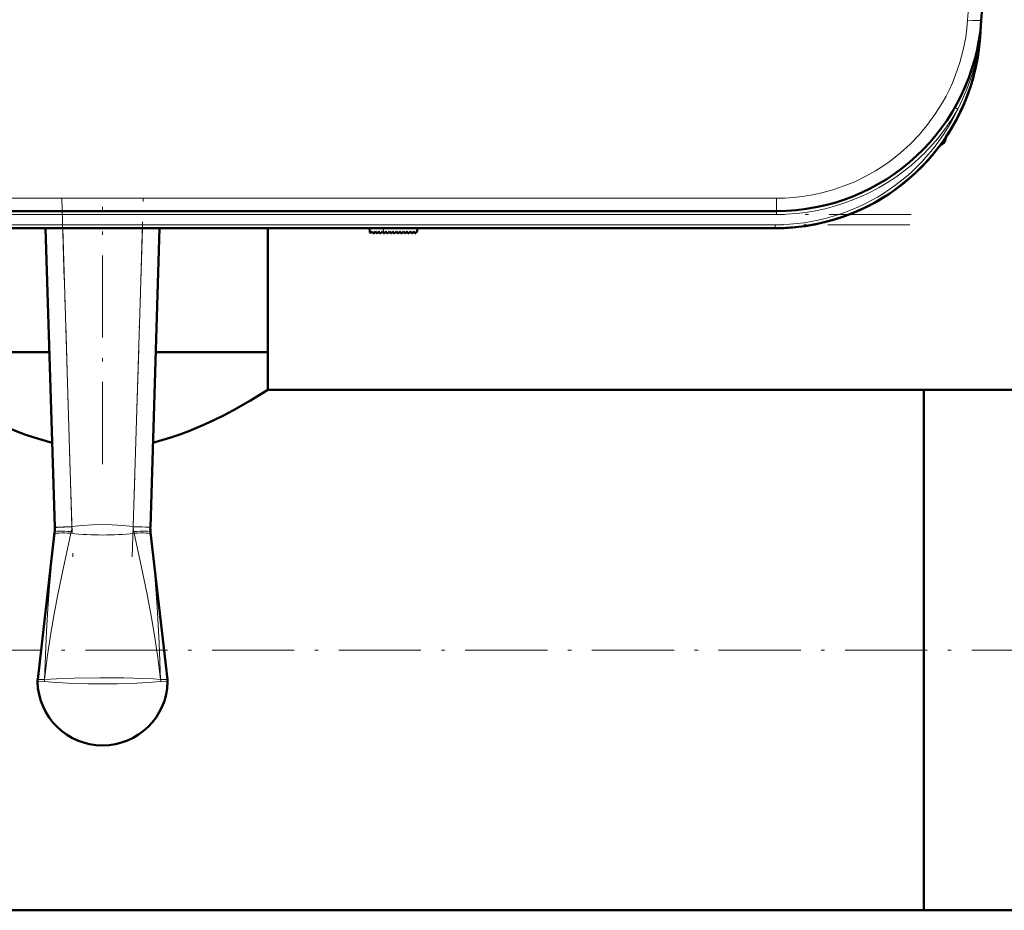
# Model space of a CAD drawing. Extents: x -1358 to 1757, y -1691 to 755.
# Tile 13 of 100: x 285 to 429, y -1687 to -1557. Entities that reach past the tile are written whole.
import ezdxf

# ---------------------------------------------------------------- set-up
doc = ezdxf.new("R2010")
doc.units = 0
doc.linetypes.add('DASHDOT', pattern=[18.5, 12, -3, 0.5, -3])

msp = doc.modelspace()

# ---------------------------------------------------------------- linework, layer by layer
at = {"color": 7, "lineweight": 18}
for p, q in [((423.18, -1556.88), (423.27, -1555.69)), ((425.17, -1556.99), (425.18, -1556.88)), ((424.95, -1559.37), (425, -1559.38)), ((421.44, -1569.71), (421.31, -1569.65)), ((421.75, -1569.88), (421.44, -1569.71)), ((419.94, -1574.08), (419.94, -1574.36)), ((395.25, -1582.92), (198.33, -1582.92)), ((395.25, -1582.92), (395.25, -1584.79)), ((395.25, -1585.29), (198.33, -1585.29)), ((395.25, -1585.29), (395.25, -1584.79)), ((395.08, -1586.79), (198.5, -1586.79)), ((290.97, -1587.29), (292.31, -1630.89)), ((301.28, -1630.89), (302.61, -1587.29)), ((337.86, -1588.02), (337.8, -1587.29)), ((395.08, -1586.79), (395.08, -1587.29)), ((292.31, -1630.89), (289.81, -1630.97)), ((292.31, -1630.89), (292.3, -1630.94)), ((301.28, -1630.94), (301.28, -1630.89)), ((301.28, -1630.89), (303.78, -1630.97)), ((289.74, -1632.1), (289.78, -1631.75)), ((292.22, -1631.65), (292.17, -1631.89)), ((301.41, -1631.89), (301.36, -1631.65)), ((303.8, -1631.75), (303.84, -1632.1)), ((288.31, -1653.27), (288.32, -1653.27)), ((305.27, -1653.27), (305.27, -1653.27))]:
    msp.add_line(p, q, dxfattribs=at)
at = {"color": 7, "lineweight": 50}
for p, q in [((425.26, -1555.69), (425.18, -1556.88)), ((425.18, -1556.88), (425, -1559.38)), ((424.9, -1559.37), (424.91, -1559.32)), ((424.96, -1559.37), (424.91, -1559.75)), ((424.95, -1559.37), (424.91, -1559.74)), ((424.84, -1559.7), (424.85, -1559.71)), ((424.85, -1559.69), (424.85, -1559.7)), ((418.13, -1576.48), (417.83, -1576.83)), ((418.1, -1576.52), (417.83, -1576.84)), ((417.13, -1577.62), (417.33, -1577.4)), ((417.15, -1577.6), (417.13, -1577.62)), ((417.14, -1577.61), (417.13, -1577.62)), ((417.13, -1577.62), (417.14, -1577.62)), ((417.13, -1577.62), (417.13, -1577.62)), ((417.17, -1577.58), (417.16, -1577.59)), ((417.45, -1577.27), (417.3, -1577.44)), ((417.44, -1577.29), (417.3, -1577.44)), ((417.31, -1577.43), (417.37, -1577.36)), ((417.81, -1576.86), (417.79, -1576.89)), ((395.25, -1584.79), (198.33, -1584.79)), ((395.08, -1587.29), (198.5, -1587.29)), ((289.81, -1630.97), (288.47, -1587.29)), ((305.11, -1587.29), (303.78, -1630.97)), ((320.94, -1605.4), (320.94, -1587.29)), ((335.79, -1587.29), (335.84, -1587.87)), ((336.01, -1587.93), (336.16, -1587.79)), ((336.16, -1587.79), (336.3, -1587.99)), ((336.46, -1588), (336.67, -1587.79)), ((336.67, -1587.79), (336.81, -1587.99)), ((336.97, -1588), (337.18, -1587.79)), ((337.18, -1587.79), (337.32, -1587.99)), ((337.48, -1588), (337.69, -1587.79)), ((337.69, -1587.79), (337.83, -1587.99)), ((338.2, -1587.79), (337.99, -1588)), ((338.34, -1587.99), (338.2, -1587.79)), ((338.71, -1587.79), (338.5, -1588)), ((338.85, -1587.99), (338.71, -1587.79)), ((339.22, -1587.79), (339.01, -1588)), ((339.36, -1587.99), (339.22, -1587.79)), ((339.73, -1587.79), (339.52, -1588)), ((339.87, -1587.99), (339.73, -1587.79)), ((340.24, -1587.79), (340.03, -1588)), ((340.38, -1587.99), (340.24, -1587.79)), ((340.75, -1587.79), (340.54, -1588)), ((340.89, -1587.99), (340.75, -1587.79)), ((341.26, -1587.79), (341.05, -1588)), ((341.4, -1587.99), (341.26, -1587.79)), ((341.77, -1587.79), (341.56, -1588)), ((341.91, -1587.99), (341.77, -1587.79)), ((342.28, -1587.79), (342.07, -1588)), ((342.42, -1587.98), (342.28, -1587.79)), ((342.75, -1587.79), (342.58, -1587.99)), ((342.79, -1587.29), (342.75, -1587.79)), ((289.03, -1605.4), (272.64, -1605.4)), ((289.03, -1605.4), (278.08, -1605.4)), ((320.94, -1605.4), (304.56, -1605.4)), ((320.94, -1605.4), (304.56, -1605.4)), ((320.94, -1610.9), (320.94, -1605.4)), ((416.79, -1610.9), (320.94, -1610.9)), ((416.79, -1667.19), (416.79, -1610.9)), ((416.79, -1610.9), (431.79, -1610.9)), ((416.79, -1610.9), (416.79, -1687)), ((289.81, -1631.04), (289.81, -1630.97)), ((303.78, -1630.97), (303.77, -1631.04)), ((287.31, -1653.25), (289.78, -1631.76)), ((289.78, -1631.75), (289.78, -1631.76)), ((303.8, -1631.76), (303.8, -1631.75)), ((306.27, -1653.24), (303.8, -1631.76)), ((416.79, -1687), (416.79, -1667.19)), ((416.79, -1687), (-143.21, -1687)), ((416.79, -1687), (431.79, -1687))]:
    msp.add_line(p, q, dxfattribs=at)
at = {"color": 7, "linetype": 'DASHDOT', "lineweight": 18}
for p, q in [((290.84, -1582.83), (292.44, -1635.34)), ((301.14, -1635.34), (302.74, -1582.83)), ((414.95, -1585.29), (178.64, -1585.29)), ((296.79, -1621.77), (296.79, -1584.15)), ((414.74, -1586.79), (178.85, -1586.79)), ((472.79, -1648.95), (-199.21, -1648.95))]:
    msp.add_line(p, q, dxfattribs=at)
at = {"color": 7, "linetype": 'DASHDOT', "lineweight": 18, "ltscale": 0.028003}
msp.add_line((337.87, -1588.13), (337.78, -1587.02), dxfattribs=at)
at = {"color": 7, "lineweight": 18}
for points in [[(395.25, -1582.92), (396.49, -1582.9), (397.76, -1582.81), (398.99, -1582.67), (400.26, -1582.47), (401.87, -1582.13), (403.5, -1581.68), (405.15, -1581.12), (406.68, -1580.49), (408.21, -1579.75), (409.71, -1578.9), (410.8, -1578.21), (411.86, -1577.47), (413.36, -1576.28), (414.78, -1574.99), (416.13, -1573.58), (417.37, -1572.09), (418.5, -1570.53), (419.5, -1568.92), (420.03, -1567.97), (420.51, -1567), (420.96, -1566.02), (421.36, -1565.04), (422.04, -1563.07), (422.54, -1561.2), (422.9, -1559.36), (423.07, -1558.1), (423.18, -1556.88)], [(424.91, -1559.74), (424.63, -1561.51), (424.26, -1563.25), (423.78, -1564.97), (423.07, -1566.98), (422.45, -1568.45), (421.76, -1569.87)], [(289.81, -1631.04), (289.81, -1631.04), (289.81, -1631.04), (289.84, -1631.04), (290.14, -1631.02), (292.3, -1630.94)], [(292.31, -1630.89), (293.81, -1630.75), (295.33, -1630.65), (296.76, -1630.62), (298.19, -1630.65), (299.73, -1630.74), (301.28, -1630.89)], [(301.28, -1630.94), (303.05, -1631), (303.75, -1631.04), (303.77, -1631.04), (303.77, -1631.04)], [(288.3, -1653.27), (288.43, -1649.73), (288.59, -1646.19), (288.79, -1642.9), (289.03, -1639.62), (289.36, -1635.85), (289.74, -1632.1)], [(292.17, -1631.89), (290.8, -1638.23), (290.22, -1641.07), (289.67, -1643.93), (289.18, -1646.8), (288.71, -1650.03), (288.32, -1653.27)], [(305.27, -1653.27), (304.88, -1650.03), (304.4, -1646.81), (303.91, -1643.94), (303.37, -1641.08), (302.79, -1638.24), (301.41, -1631.89)], [(303.84, -1632.1), (304.37, -1637.36), (304.78, -1642.64), (305.08, -1647.95), (305.28, -1653.27)], [(288.3, -1653.55), (287.32, -1653.58), (287.3, -1653.58), (287.29, -1653.58), (287.29, -1653.58)], [(287.31, -1653.25), (287.31, -1653.24), (287.32, -1653.24), (287.43, -1653.24), (288.3, -1653.27)], [(296.79, -1653.89), (294.7, -1653.87), (291.77, -1653.8), (289.38, -1653.66), (288.3, -1653.55)], [(288.31, -1653.27), (290.06, -1653.14), (292.65, -1653.04), (296.38, -1653), (296.79, -1653)], [(296.79, -1653), (299.89, -1653.02), (302.74, -1653.1), (304.24, -1653.18), (305.27, -1653.27)], [(305.28, -1653.55), (303.47, -1653.71), (300.95, -1653.83), (298.99, -1653.87), (296.79, -1653.89)], [(305.28, -1653.27), (306.24, -1653.24), (306.27, -1653.24), (306.27, -1653.24), (306.27, -1653.24)], [(306.29, -1653.58), (306.29, -1653.58), (306.28, -1653.58), (306.17, -1653.58), (305.28, -1653.55)]]:
    msp.add_lwpolyline(points, dxfattribs=at)
at = {"color": 7, "lineweight": 50}
for points in [[(289.43, -1618.64), (288.09, -1618.28), (286.78, -1617.89), (285.44, -1617.43), (284.15, -1616.94), (282.55, -1616.28), (281.03, -1615.59), (279.13, -1614.65), (277.4, -1613.73), (275.88, -1612.87), (274.28, -1611.92), (272.64, -1610.9)], [(320.94, -1610.9), (318.39, -1612.46), (315.91, -1613.88), (314.45, -1614.65), (313.15, -1615.3), (311.77, -1615.95), (309.38, -1616.96), (308.09, -1617.45), (306.75, -1617.9), (305.47, -1618.29), (304.15, -1618.64)]]:
    msp.add_lwpolyline(points, dxfattribs=at)
for centre, radius, start, end in [((395.25, -1554.79), 30, 270, 356), ((395.08, -1557.29), 30, 270, 356), ((424.98, -1559.28), 0.0872, 210.963, 254.4077), ((395.08, -1557.29), 30, 270, 346.5066), ((395.25, -1554.78), 30, 336.0228, 341.4432), ((395.08, -1557.29), 30, 326.3789, 338.6162), ((395.38, -1554.85), 29.86, 330.2994, 333.6542), ((395.08, -1557.29), 30, 320.0609, 323.3274), ((418.69, -1573.99), 1.3, 290.0791, 343.3985), ((418.69, -1573.99), 1.3, 290.0783, 343.3985), ((411.31, -1571.79), 9, 343.3984, 346.444), ((411.31, -1571.79), 9, 343.3984, 346.4437), ((395.36, -1557.52), 29.63, 318.847, 319.971), ((395.47, -1557.62), 29.49, 318.9322, 320.0996), ((395.08, -1557.29), 30, 317.7896, 319.4459), ((335.94, -1587.86), 0.1, 185, 315), ((336.38, -1587.93), 0.1, 215, 315), ((336.89, -1587.93), 0.1, 215, 315), ((337.4, -1587.93), 0.1, 215, 315), ((337.91, -1587.93), 0.1, 215, 315), ((338.42, -1587.93), 0.1, 215, 315), ((338.93, -1587.93), 0.1, 215, 315), ((339.44, -1587.93), 0.1, 215, 315), ((339.96, -1587.93), 0.1, 215, 315), ((340.47, -1587.93), 0.1, 215, 315), ((340.98, -1587.93), 0.1, 215, 315), ((341.49, -1587.93), 0.1, 215, 315), ((342, -1587.93), 0.1, 215, 315), ((342.5, -1587.92), 0.1, 215, 319.585), ((284.77, -1631.2), 5.04, 353.717, 1.7402), ((308.81, -1631.2), 5.04, 178.2598, 186.283), ((289.82, -1653.53), 2.53, 173.4796, 181.0425), ((296.79, -1653.4), 9.5, 181.0875, 269.9999), ((296.79, -1653.4), 9.5, 270, 358.9168), ((303.79, -1653.53), 2.5, 358.92, 6.5602)]:
    msp.add_arc(centre, radius, start, end, dxfattribs=at)
at = {"color": 7, "lineweight": 18}
for centre, radius, start, end in [((364.44, -1552.63), 60.89, 353.6418, 356.0008), ((395.08, -1557.29), 29.5, 270, 334.723), ((395.26, -1554.8), 30.49, 312.9537, 330.3448), ((395.26, -1554.79), 30.49, 269.9925, 312.9526), ((288.86, -1630.91), 3.45, 347.5497, 359.4352), ((304.73, -1630.91), 3.45, 180.5645, 192.4507), ((296.79, -1588.75), 43.39, 263.889, 276.111), ((291.09, -1653.58), 2.8, 173.4602, 179.3066), ((291.09, -1653.49), 2.79, 175.505, 181.3275), ((302.49, -1653.58), 2.8, 0.6934, 6.5398), ((302.5, -1653.49), 2.79, 358.6725, 4.495)]:
    msp.add_arc(centre, radius, start, end, dxfattribs=at)
for centre, major_axis, ratio, start_param, end_param in [((423.18, -1556.74), (2, -0.14), 0.069587, 4.717255, 6.283185), ((292.23, -1632.38), (2.49, -0.27), 0.191483, 1.613924, 3.135389), ((292.27, -1632.02), (2.48, -0.27), 0.146033, 1.603676, 3.138652), ((301.32, -1632.02), (2.48, 0.27), 0.146033, 0.00294, 1.537917), ((301.35, -1632.38), (2.49, 0.27), 0.191483, 0.006204, 1.527669)]:
    msp.add_ellipse(centre, major_axis=major_axis, ratio=ratio, start_param=start_param, end_param=end_param, dxfattribs=at)
at = {"color": 7, "lineweight": 50}
for centre, major_axis, ratio, start_param, end_param in [((425.4, -1559.41), (0.494, -0.076), 0.164348, 3.1416, 3.606569), ((425.34, -1559.78), (0.494, -0.081), 0.135092, 3.138656, 3.687944), ((425.37, -1559.78), (0.524, -0.085), 0.13753, 3.147561, 3.660275)]:
    msp.add_ellipse(centre, major_axis=major_axis, ratio=ratio, start_param=start_param, end_param=end_param, dxfattribs=at)

doc.saveas('drawing.dxf')
